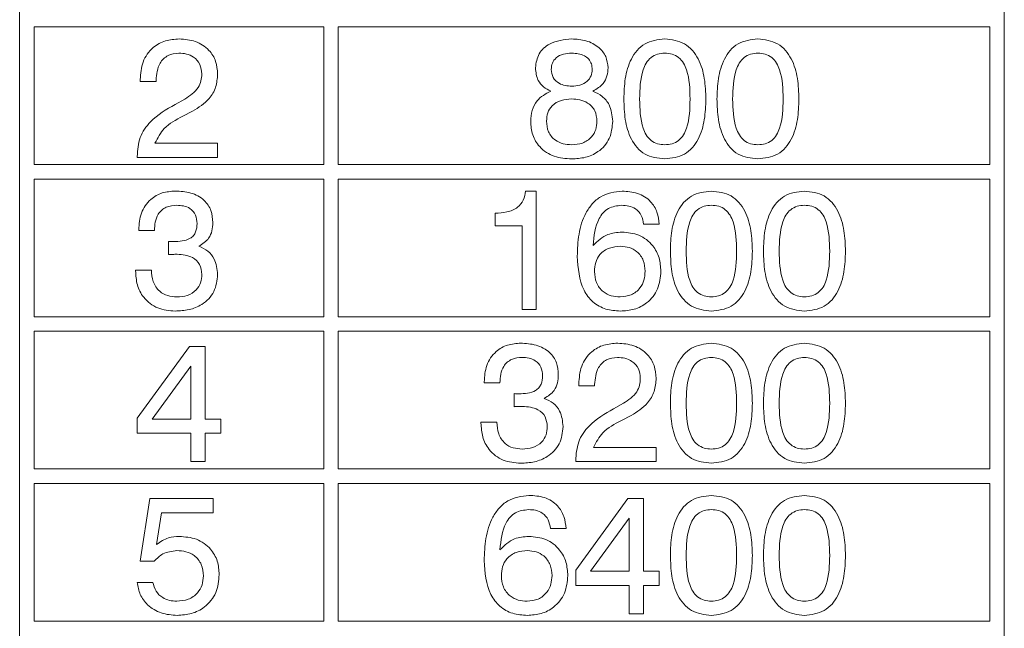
# Model space of a CAD drawing. Header units: millimetres. Extents: x 28 to 178, y 29 to 265.
# Tile 13 of 92: x 52 to 66, y 129 to 137. Entities that reach past the tile are written whole.
import ezdxf

# ---------------------------------------------------------------- set-up
doc = ezdxf.new("R2010")
doc.units = ezdxf.units.MM
doc.layers.add('TEXT', color=4, linetype='Continuous', lineweight=5)

msp = doc.modelspace()

# ---------------------------------------------------------------- linework, layer by layer
at = {"layer": 'TEXT'}
for p, q in [((52.144, 144.112), (52.144, 120.212)), ((65.744, 120.212), (65.744, 144.112)), ((52.344, 137.012), (56.344, 137.012)), ((52.344, 137.012), (52.344, 135.112)), ((56.344, 137.012), (56.344, 135.112)), ((56.544, 135.112), (56.544, 137.012)), ((56.544, 137.012), (65.544, 137.012)), ((65.544, 135.112), (65.544, 137.012)), ((53.81, 136.258), (53.81, 136.286)), ((54.028, 136.277), (54.028, 136.258)), ((54.028, 136.258), (53.81, 136.258)), ((54.29, 135.941), (54.426, 136.017)), ((54.533, 135.849), (54.398, 135.779)), ((54.013, 135.408), (54.878, 135.408)), ((54.878, 135.408), (54.878, 135.212)), ((53.767, 135.212), (53.767, 135.225)), ((54.878, 135.212), (53.767, 135.212)), ((56.344, 135.112), (52.344, 135.112)), ((65.544, 135.112), (56.544, 135.112)), ((52.344, 134.912), (56.344, 134.912)), ((52.344, 134.912), (52.344, 133.012)), ((56.344, 134.912), (56.344, 133.012)), ((56.544, 133.012), (56.544, 134.912)), ((56.544, 134.912), (65.544, 134.912)), ((65.544, 133.012), (65.544, 134.912)), ((59.132, 134.747), (59.279, 134.747)), ((59.279, 134.747), (59.279, 133.112)), ((58.712, 134.267), (58.712, 134.441)), ((59.083, 134.267), (58.712, 134.267)), ((59.083, 133.112), (59.083, 134.267)), ((60.979, 134.289), (60.761, 134.289)), ((53.789, 134.202), (53.789, 134.213)), ((54.007, 134.202), (53.789, 134.202)), ((54.201, 133.87), (54.202, 134.051)), ((54.209, 133.871), (54.201, 133.87)), ((53.745, 133.657), (53.963, 133.657)), ((53.745, 133.645), (53.745, 133.657)), ((56.344, 133.012), (52.344, 133.012)), ((65.544, 133.012), (56.544, 133.012)), ((59.279, 133.112), (59.083, 133.112)), ((52.344, 132.812), (52.344, 130.912)), ((52.344, 132.812), (56.344, 132.812)), ((56.344, 132.812), (56.344, 130.912)), ((56.544, 130.912), (56.544, 132.812)), ((56.544, 132.812), (65.544, 132.812)), ((65.544, 130.912), (65.544, 132.812)), ((53.767, 131.612), (54.488, 132.603)), ((54.488, 132.603), (54.704, 132.603)), ((54.704, 132.603), (54.704, 131.6)), ((54.508, 132.33), (53.972, 131.6)), ((54.508, 131.6), (54.508, 132.33)), ((58.56, 132.102), (58.56, 132.113)), ((58.778, 132.102), (58.56, 132.102)), ((59.867, 132.058), (59.867, 132.086)), ((60.085, 132.058), (59.867, 132.058)), ((60.085, 132.077), (60.085, 132.058)), ((58.973, 131.77), (58.974, 131.951)), ((60.347, 131.741), (60.483, 131.817)), ((58.98, 131.771), (58.973, 131.77)), ((60.59, 131.649), (60.455, 131.579)), ((53.767, 131.404), (53.767, 131.612)), ((53.972, 131.6), (54.508, 131.6)), ((54.704, 131.6), (54.922, 131.6)), ((54.922, 131.6), (54.922, 131.404)), ((58.516, 131.557), (58.734, 131.557)), ((58.516, 131.545), (58.516, 131.557)), ((54.508, 131.404), (53.767, 131.404)), ((54.508, 131.012), (54.508, 131.404)), ((54.704, 131.404), (54.704, 131.012)), ((54.922, 131.404), (54.704, 131.404)), ((60.07, 131.208), (60.935, 131.208)), ((60.935, 131.208), (60.935, 131.012)), ((54.704, 131.012), (54.508, 131.012)), ((59.824, 131.012), (59.824, 131.025)), ((60.935, 131.012), (59.824, 131.012)), ((56.344, 130.912), (52.344, 130.912)), ((65.544, 130.912), (56.544, 130.912)), ((52.344, 130.712), (52.344, 128.812)), ((52.344, 130.712), (56.344, 130.712)), ((56.344, 130.712), (56.344, 128.812)), ((56.544, 130.712), (65.544, 130.712)), ((56.544, 128.812), (56.544, 130.712)), ((65.544, 128.812), (65.544, 130.712)), ((53.81, 129.639), (53.944, 130.503)), ((53.944, 130.503), (54.815, 130.503)), ((54.815, 130.503), (54.815, 130.307)), ((59.824, 129.512), (60.545, 130.503)), ((60.545, 130.503), (60.761, 130.503)), ((60.761, 130.503), (60.761, 129.5)), ((54.101, 130.307), (54.035, 129.87)), ((54.815, 130.307), (54.101, 130.307)), ((60.565, 130.23), (60.029, 129.5)), ((60.565, 129.5), (60.565, 130.23)), ((59.693, 130.089), (59.475, 130.089)), ((54.003, 129.639), (53.81, 129.639)), ((59.824, 129.304), (59.824, 129.512)), ((60.029, 129.5), (60.565, 129.5)), ((60.761, 129.5), (60.979, 129.5)), ((60.979, 129.5), (60.979, 129.304)), ((53.767, 129.346), (53.985, 129.346)), ((60.565, 129.304), (59.824, 129.304)), ((60.565, 128.912), (60.565, 129.304)), ((60.761, 129.304), (60.761, 128.912)), ((60.979, 129.304), (60.761, 129.304)), ((56.344, 128.812), (52.344, 128.812)), ((65.544, 128.812), (56.544, 128.812)), ((60.761, 128.912), (60.565, 128.912))]:
    msp.add_line(p, q, dxfattribs=at)
for points, knots in [([(53.81, 136.286), (53.816, 136.369), (53.828, 136.533), (53.965, 136.73), (54.154, 136.834), (54.283, 136.842), (54.348, 136.847)], [0, 0, 0, 0, 0.280453, 0.559364, 0.779308, 1, 1, 1, 1]), ([(54.348, 136.847), (54.424, 136.841), (54.575, 136.83), (54.758, 136.71), (54.864, 136.541), (54.874, 136.422), (54.878, 136.362)], [0, 0, 0, 0, 0.28044, 0.559681, 0.779594, 1, 1, 1, 1]), ([(59.268, 136.449), (59.278, 136.517), (59.297, 136.651), (59.49, 136.819), (59.662, 136.836), (59.768, 136.847)], [0, 0, 0, 0, 0.2796423, 0.5599642, 1, 1, 1, 1]), ([(59.768, 136.847), (59.835, 136.843), (59.969, 136.834), (60.139, 136.746), (60.253, 136.608), (60.265, 136.502), (60.271, 136.449)], [0, 0, 0, 0, 0.2808778, 0.5606279, 0.7803119, 1, 1, 1, 1]), ([(60.489, 136.017), (60.492, 136.111), (60.498, 136.3), (60.563, 136.532), (60.667, 136.691), (60.814, 136.818), (60.958, 136.835), (61.054, 136.847)], [0, 0, 0, 0, 0.250948, 0.501239, 0.626587, 0.751759, 1, 1, 1, 1]), ([(61.054, 136.847), (61.15, 136.835), (61.294, 136.819), (61.441, 136.692), (61.546, 136.533), (61.612, 136.301), (61.619, 136.111), (61.622, 136.017)], [0, 0, 0, 0, 0.248318, 0.373488, 0.498826, 0.749058, 1, 1, 1, 1]), ([(61.775, 136.017), (61.778, 136.111), (61.784, 136.3), (61.849, 136.532), (61.953, 136.691), (62.099, 136.818), (62.244, 136.835), (62.339, 136.847)], [0, 0, 0, 0, 0.250948, 0.50124, 0.626587, 0.751759, 1, 1, 1, 1]), ([(62.339, 136.847), (62.436, 136.835), (62.58, 136.819), (62.727, 136.692), (62.832, 136.533), (62.898, 136.301), (62.905, 136.111), (62.908, 136.017)], [0, 0, 0, 0, 0.248321, 0.37349, 0.498826, 0.749058, 1, 1, 1, 1]), ([(54.343, 136.65), (54.291, 136.645), (54.187, 136.634), (54.048, 136.493), (54.036, 136.359), (54.028, 136.277)], [0, 0, 0, 0, 0.280567, 0.560266, 1, 1, 1, 1]), ([(54.66, 136.364), (54.656, 136.409), (54.646, 136.5), (54.557, 136.597), (54.449, 136.645), (54.378, 136.648), (54.343, 136.65)], [0, 0, 0, 0, 0.2796096, 0.5585464, 0.7790478, 1, 1, 1, 1]), ([(59.769, 136.65), (59.731, 136.648), (59.655, 136.644), (59.556, 136.597), (59.494, 136.516), (59.489, 136.456), (59.486, 136.425)], [0, 0, 0, 0, 0.281055, 0.560494, 0.77991, 1, 1, 1, 1]), ([(60.053, 136.425), (60.051, 136.451), (60.047, 136.502), (60.007, 136.57), (59.918, 136.639), (59.831, 136.646), (59.769, 136.65)], [0, 0, 0, 0, 0.187235, 0.374019, 0.561157, 1, 1, 1, 1]), ([(61.055, 136.65), (61.021, 136.648), (60.953, 136.643), (60.86, 136.594), (60.794, 136.515), (60.714, 136.326), (60.71, 136.154), (60.707, 136.017)], [0, 0, 0, 0, 0.125084, 0.249873, 0.374796, 0.500052, 1, 1, 1, 1]), ([(61.404, 136.017), (61.401, 136.154), (61.397, 136.326), (61.317, 136.516), (61.251, 136.595), (61.158, 136.644), (61.089, 136.648), (61.055, 136.65)], [0, 0, 0, 0, 0.499907, 0.625169, 0.750087, 0.874873, 1, 1, 1, 1]), ([(62.341, 136.65), (62.307, 136.648), (62.239, 136.643), (62.146, 136.594), (62.08, 136.515), (61.999, 136.326), (61.996, 136.154), (61.992, 136.017)], [0, 0, 0, 0, 0.1250796, 0.2498698, 0.3747933, 0.5000498, 1, 1, 1, 1]), ([(62.69, 136.017), (62.687, 136.154), (62.683, 136.326), (62.603, 136.516), (62.537, 136.595), (62.443, 136.644), (62.375, 136.648), (62.341, 136.65)], [0, 0, 0, 0, 0.499906, 0.625166, 0.750088, 0.874873, 1, 1, 1, 1]), ([(59.48, 136.126), (59.446, 136.144), (59.377, 136.179), (59.285, 136.288), (59.274, 136.388), (59.268, 136.449)], [0, 0, 0, 0, 0.281035, 0.561352, 1, 1, 1, 1]), ([(59.486, 136.425), (59.491, 136.387), (59.501, 136.309), (59.609, 136.209), (59.709, 136.199), (59.769, 136.193)], [0, 0, 0, 0, 0.280024, 0.560304, 1, 1, 1, 1]), ([(59.769, 136.193), (59.808, 136.195), (59.885, 136.2), (59.982, 136.253), (60.044, 136.334), (60.05, 136.395), (60.053, 136.425)], [0, 0, 0, 0, 0.2807894, 0.5603107, 0.77995, 1, 1, 1, 1]), ([(60.271, 136.449), (60.268, 136.411), (60.264, 136.335), (60.201, 136.207), (60.115, 136.157), (60.062, 136.126)], [0, 0, 0, 0, 0.2811494, 0.5614828, 1, 1, 1, 1]), ([(54.426, 136.017), (54.496, 136.063), (54.594, 136.128), (54.654, 136.266), (54.658, 136.331), (54.66, 136.364)], [0, 0, 0, 0, 0.558125, 0.779014, 1, 1, 1, 1]), ([(54.878, 136.362), (54.874, 136.301), (54.864, 136.179), (54.75, 135.983), (54.616, 135.9), (54.533, 135.849)], [0, 0, 0, 0, 0.2802902, 0.5602157, 1, 1, 1, 1]), ([(59.203, 135.711), (59.206, 135.761), (59.213, 135.86), (59.295, 136.026), (59.41, 136.088), (59.48, 136.126)], [0, 0, 0, 0, 0.28129, 0.561759, 1, 1, 1, 1]), ([(59.768, 136.018), (59.719, 136.015), (59.621, 136.009), (59.499, 135.938), (59.429, 135.829), (59.424, 135.752), (59.421, 135.713)], [0, 0, 0, 0, 0.280765, 0.559831, 0.779573, 1, 1, 1, 1]), ([(60.118, 135.713), (60.113, 135.763), (60.103, 135.862), (60.002, 135.965), (59.884, 136.012), (59.807, 136.016), (59.768, 136.018)], [0, 0, 0, 0, 0.279546, 0.558274, 0.778817, 1, 1, 1, 1]), ([(60.062, 136.126), (60.107, 136.104), (60.196, 136.061), (60.315, 135.919), (60.328, 135.79), (60.336, 135.711)], [0, 0, 0, 0, 0.280916, 0.561167, 1, 1, 1, 1]), ([(61.054, 135.19), (60.958, 135.201), (60.814, 135.218), (60.668, 135.344), (60.563, 135.502), (60.498, 135.734), (60.492, 135.922), (60.489, 136.017)], [0, 0, 0, 0, 0.248328, 0.373504, 0.498831, 0.749082, 1, 1, 1, 1]), ([(60.707, 136.017), (60.71, 135.88), (60.714, 135.708), (60.794, 135.52), (60.861, 135.442), (60.954, 135.393), (61.021, 135.389), (61.055, 135.386)], [0, 0, 0, 0, 0.4998948, 0.6251518, 0.7500763, 0.874876, 1, 1, 1, 1]), ([(61.622, 136.017), (61.619, 135.922), (61.612, 135.733), (61.546, 135.501), (61.441, 135.343), (61.294, 135.217), (61.15, 135.201), (61.054, 135.19)], [0, 0, 0, 0, 0.250903, 0.501091, 0.626419, 0.751615, 1, 1, 1, 1]), ([(61.055, 135.386), (61.089, 135.389), (61.157, 135.393), (61.25, 135.441), (61.317, 135.52), (61.397, 135.708), (61.401, 135.88), (61.404, 136.017)], [0, 0, 0, 0, 0.1251074, 0.2499646, 0.3749001, 0.500146, 1, 1, 1, 1]), ([(62.339, 135.19), (62.244, 135.201), (62.1, 135.218), (61.954, 135.344), (61.849, 135.502), (61.784, 135.734), (61.778, 135.922), (61.775, 136.017)], [0, 0, 0, 0, 0.248326, 0.373504, 0.49883, 0.749081, 1, 1, 1, 1]), ([(61.992, 136.017), (61.996, 135.88), (61.999, 135.708), (62.08, 135.52), (62.147, 135.442), (62.239, 135.393), (62.307, 135.389), (62.341, 135.386)], [0, 0, 0, 0, 0.499895, 0.625152, 0.750076, 0.87488, 1, 1, 1, 1]), ([(62.908, 136.017), (62.905, 135.922), (62.898, 135.733), (62.832, 135.501), (62.727, 135.343), (62.58, 135.217), (62.435, 135.201), (62.339, 135.19)], [0, 0, 0, 0, 0.2509031, 0.5010911, 0.6264168, 0.7516148, 1, 1, 1, 1]), ([(62.341, 135.386), (62.375, 135.389), (62.443, 135.393), (62.536, 135.441), (62.603, 135.52), (62.683, 135.708), (62.687, 135.88), (62.69, 136.017)], [0, 0, 0, 0, 0.125107, 0.249968, 0.374903, 0.500148, 1, 1, 1, 1]), ([(53.767, 135.225), (53.774, 135.314), (53.787, 135.49), (53.973, 135.759), (54.17, 135.872), (54.29, 135.941)], [0, 0, 0, 0, 0.2799965, 0.5591983, 1, 1, 1, 1]), ([(54.398, 135.779), (54.304, 135.73), (54.138, 135.645), (54.051, 135.48), (54.013, 135.408)], [0, 0, 0, 0, 0.562605, 1, 1, 1, 1]), ([(59.768, 135.19), (59.686, 135.196), (59.524, 135.207), (59.327, 135.336), (59.217, 135.519), (59.207, 135.647), (59.203, 135.711)], [0, 0, 0, 0, 0.280486, 0.559574, 0.779478, 1, 1, 1, 1]), ([(59.421, 135.713), (59.425, 135.662), (59.434, 135.561), (59.529, 135.447), (59.649, 135.393), (59.728, 135.389), (59.768, 135.386)], [0, 0, 0, 0, 0.279996, 0.5587, 0.778997, 1, 1, 1, 1]), ([(59.768, 135.386), (59.819, 135.39), (59.92, 135.397), (60.043, 135.478), (60.11, 135.594), (60.115, 135.673), (60.118, 135.713)], [0, 0, 0, 0, 0.2804708, 0.5595664, 0.7794658, 1, 1, 1, 1]), ([(60.336, 135.711), (60.328, 135.629), (60.312, 135.465), (60.153, 135.287), (59.96, 135.201), (59.832, 135.194), (59.768, 135.19)], [0, 0, 0, 0, 0.2797089, 0.558613, 0.7790382, 1, 1, 1, 1]), ([(53.789, 134.213), (53.794, 134.291), (53.806, 134.446), (53.933, 134.632), (54.11, 134.734), (54.232, 134.742), (54.293, 134.747)], [0, 0, 0, 0, 0.280391, 0.5594, 0.779367, 1, 1, 1, 1]), ([(54.293, 134.747), (54.365, 134.743), (54.509, 134.735), (54.692, 134.64), (54.8, 134.481), (54.809, 134.368), (54.813, 134.311)], [0, 0, 0, 0, 0.280904, 0.56016, 0.779706, 1, 1, 1, 1]), ([(58.712, 134.441), (58.766, 134.444), (58.874, 134.449), (59.02, 134.505), (59.11, 134.62), (59.125, 134.704), (59.132, 134.747)], [0, 0, 0, 0, 0.281056, 0.560318, 0.779651, 1, 1, 1, 1]), ([(59.846, 133.846), (59.849, 133.948), (59.857, 134.153), (59.933, 134.404), (60.048, 134.574), (60.205, 134.713), (60.361, 134.733), (60.465, 134.747)], [0, 0, 0, 0, 0.250932, 0.501231, 0.626633, 0.751873, 1, 1, 1, 1]), ([(60.465, 134.747), (60.537, 134.742), (60.682, 134.733), (60.86, 134.622), (60.957, 134.458), (60.972, 134.345), (60.979, 134.289)], [0, 0, 0, 0, 0.280511, 0.559387, 0.779359, 1, 1, 1, 1]), ([(61.132, 133.917), (61.135, 134.011), (61.141, 134.2), (61.206, 134.432), (61.31, 134.591), (61.457, 134.718), (61.601, 134.735), (61.697, 134.747)], [0, 0, 0, 0, 0.250948, 0.50124, 0.626586, 0.751759, 1, 1, 1, 1]), ([(61.697, 134.747), (61.793, 134.735), (61.937, 134.719), (62.084, 134.592), (62.189, 134.433), (62.255, 134.201), (62.262, 134.011), (62.265, 133.917)], [0, 0, 0, 0, 0.248321, 0.373488, 0.498826, 0.749058, 1, 1, 1, 1]), ([(62.417, 133.917), (62.421, 134.011), (62.427, 134.2), (62.492, 134.432), (62.596, 134.591), (62.742, 134.718), (62.887, 134.735), (62.982, 134.747)], [0, 0, 0, 0, 0.250948, 0.50124, 0.626586, 0.751762, 1, 1, 1, 1]), ([(62.982, 134.747), (63.078, 134.735), (63.223, 134.719), (63.37, 134.592), (63.475, 134.433), (63.541, 134.201), (63.548, 134.011), (63.551, 133.917)], [0, 0, 0, 0, 0.24832, 0.37349, 0.498827, 0.749058, 1, 1, 1, 1]), ([(54.314, 134.55), (54.264, 134.547), (54.164, 134.539), (54.053, 134.441), (54.012, 134.319), (54.008, 134.241), (54.007, 134.202)], [0, 0, 0, 0, 0.280225, 0.558002, 0.778615, 1, 1, 1, 1]), ([(54.595, 134.298), (54.592, 134.339), (54.585, 134.419), (54.507, 134.509), (54.409, 134.546), (54.346, 134.549), (54.314, 134.55)], [0, 0, 0, 0, 0.279973, 0.558283, 0.778796, 1, 1, 1, 1]), ([(60.459, 134.55), (60.395, 134.543), (60.298, 134.532), (60.199, 134.447), (60.092, 134.288), (60.076, 134.126), (60.064, 133.997)], [0, 0, 0, 0, 0.248941, 0.3744111, 0.500031, 1, 1, 1, 1]), ([(60.761, 134.289), (60.754, 134.331), (60.741, 134.414), (60.66, 134.506), (60.558, 134.546), (60.492, 134.549), (60.459, 134.55)], [0, 0, 0, 0, 0.28026, 0.558794, 0.779087, 1, 1, 1, 1]), ([(61.698, 134.55), (61.664, 134.548), (61.596, 134.543), (61.503, 134.494), (61.437, 134.415), (61.357, 134.226), (61.353, 134.054), (61.35, 133.917)], [0, 0, 0, 0, 0.12508, 0.249871, 0.374795, 0.500049, 1, 1, 1, 1]), ([(62.047, 133.917), (62.044, 134.054), (62.04, 134.226), (61.96, 134.416), (61.894, 134.495), (61.801, 134.544), (61.732, 134.548), (61.698, 134.55)], [0, 0, 0, 0, 0.499906, 0.6251679, 0.750088, 0.8748731, 1, 1, 1, 1]), ([(62.984, 134.55), (62.95, 134.548), (62.882, 134.543), (62.789, 134.494), (62.723, 134.415), (62.642, 134.226), (62.639, 134.054), (62.635, 133.917)], [0, 0, 0, 0, 0.12508, 0.249871, 0.374795, 0.500049, 1, 1, 1, 1]), ([(63.333, 133.917), (63.33, 134.054), (63.326, 134.226), (63.246, 134.416), (63.18, 134.495), (63.086, 134.544), (63.018, 134.548), (62.984, 134.55)], [0, 0, 0, 0, 0.499904, 0.6251654, 0.750085, 0.8748737, 1, 1, 1, 1]), ([(54.271, 134.049), (54.31, 134.05), (54.388, 134.053), (54.485, 134.08), (54.547, 134.13), (54.588, 134.199), (54.592, 134.258), (54.595, 134.298)], [0, 0, 0, 0, 0.250796, 0.50053, 0.625569, 0.750579, 1, 1, 1, 1]), ([(54.813, 134.311), (54.811, 134.274), (54.806, 134.199), (54.753, 134.07), (54.67, 134.017), (54.619, 133.985)], [0, 0, 0, 0, 0.2814178, 0.5622314, 1, 1, 1, 1]), ([(60.064, 133.997), (60.127, 134.056), (60.241, 134.163), (60.395, 134.175), (60.463, 134.18)], [0, 0, 0, 0, 0.558416, 1, 1, 1, 1]), ([(60.463, 134.18), (60.544, 134.173), (60.705, 134.158), (60.889, 134.014), (60.988, 133.828), (60.997, 133.702), (61.001, 133.638)], [0, 0, 0, 0, 0.279989, 0.559145, 0.779292, 1, 1, 1, 1]), ([(54.202, 134.051), (54.215, 134.05), (54.238, 134.049), (54.261, 134.049), (54.271, 134.049)], [0, 0, 0, 0, 0.559984, 1, 1, 1, 1]), ([(54.619, 133.985), (54.662, 133.966), (54.748, 133.927), (54.858, 133.791), (54.871, 133.67), (54.878, 133.595)], [0, 0, 0, 0, 0.2809, 0.561109, 1, 1, 1, 1]), ([(60.446, 133.984), (60.393, 133.98), (60.286, 133.973), (60.158, 133.886), (60.092, 133.763), (60.086, 133.679), (60.084, 133.637)], [0, 0, 0, 0, 0.280507, 0.559256, 0.779276, 1, 1, 1, 1]), ([(60.783, 133.639), (60.779, 133.69), (60.77, 133.792), (60.683, 133.911), (60.566, 133.975), (60.486, 133.981), (60.446, 133.984)], [0, 0, 0, 0, 0.280271, 0.559273, 0.779344, 1, 1, 1, 1]), ([(54.318, 133.875), (54.298, 133.874), (54.261, 133.873), (54.225, 133.872), (54.209, 133.871)], [0, 0, 0, 0, 0.559992, 1, 1, 1, 1]), ([(54.66, 133.597), (54.655, 133.644), (54.645, 133.738), (54.514, 133.86), (54.392, 133.869), (54.318, 133.875)], [0, 0, 0, 0, 0.280254, 0.559685, 1, 1, 1, 1]), ([(60.441, 133.09), (60.373, 133.095), (60.237, 133.104), (60.053, 133.207), (59.873, 133.45), (59.857, 133.683), (59.846, 133.846)], [0, 0, 0, 0, 0.187309, 0.373998, 0.560971, 1, 1, 1, 1]), ([(61.697, 133.09), (61.601, 133.101), (61.457, 133.118), (61.311, 133.244), (61.206, 133.402), (61.141, 133.634), (61.135, 133.822), (61.132, 133.917)], [0, 0, 0, 0, 0.248326, 0.373504, 0.49883, 0.749081, 1, 1, 1, 1]), ([(61.35, 133.917), (61.353, 133.78), (61.356, 133.608), (61.437, 133.42), (61.504, 133.342), (61.596, 133.293), (61.664, 133.289), (61.698, 133.286)], [0, 0, 0, 0, 0.499895, 0.625152, 0.750076, 0.87488, 1, 1, 1, 1]), ([(62.265, 133.917), (62.262, 133.822), (62.255, 133.633), (62.189, 133.401), (62.084, 133.243), (61.937, 133.117), (61.792, 133.101), (61.697, 133.09)], [0, 0, 0, 0, 0.2509031, 0.5010911, 0.6264168, 0.7516148, 1, 1, 1, 1]), ([(61.698, 133.286), (61.732, 133.289), (61.8, 133.293), (61.893, 133.341), (61.96, 133.42), (62.04, 133.608), (62.044, 133.78), (62.047, 133.917)], [0, 0, 0, 0, 0.125107, 0.249968, 0.3749, 0.500148, 1, 1, 1, 1]), ([(62.982, 133.09), (62.887, 133.101), (62.743, 133.118), (62.597, 133.244), (62.492, 133.402), (62.427, 133.634), (62.421, 133.822), (62.417, 133.917)], [0, 0, 0, 0, 0.248326, 0.373502, 0.498829, 0.749081, 1, 1, 1, 1]), ([(62.635, 133.917), (62.639, 133.78), (62.642, 133.608), (62.723, 133.42), (62.79, 133.342), (62.882, 133.293), (62.95, 133.289), (62.984, 133.286)], [0, 0, 0, 0, 0.499895, 0.625154, 0.750076, 0.87488, 1, 1, 1, 1]), ([(63.551, 133.917), (63.548, 133.822), (63.541, 133.633), (63.475, 133.401), (63.37, 133.243), (63.223, 133.117), (63.078, 133.101), (62.982, 133.09)], [0, 0, 0, 0, 0.250903, 0.501091, 0.626417, 0.751612, 1, 1, 1, 1]), ([(62.984, 133.286), (63.018, 133.289), (63.086, 133.293), (63.179, 133.341), (63.246, 133.42), (63.326, 133.608), (63.33, 133.78), (63.333, 133.917)], [0, 0, 0, 0, 0.125107, 0.249968, 0.374903, 0.500148, 1, 1, 1, 1]), ([(54.293, 133.09), (54.21, 133.097), (54.045, 133.111), (53.855, 133.258), (53.757, 133.451), (53.749, 133.58), (53.745, 133.645)], [0, 0, 0, 0, 0.280114, 0.559015, 0.779195, 1, 1, 1, 1]), ([(53.963, 133.657), (53.968, 133.603), (53.977, 133.495), (54.061, 133.362), (54.187, 133.294), (54.272, 133.289), (54.314, 133.286)], [0, 0, 0, 0, 0.280694, 0.559402, 0.779274, 1, 1, 1, 1]), ([(54.878, 133.595), (54.869, 133.513), (54.851, 133.349), (54.681, 133.179), (54.485, 133.1), (54.357, 133.094), (54.293, 133.09)], [0, 0, 0, 0, 0.2793618, 0.5583317, 0.7789144, 1, 1, 1, 1]), ([(54.314, 133.286), (54.364, 133.289), (54.462, 133.296), (54.584, 133.369), (54.652, 133.48), (54.658, 133.558), (54.66, 133.597)], [0, 0, 0, 0, 0.280656, 0.559742, 0.77951, 1, 1, 1, 1]), ([(60.084, 133.637), (60.088, 133.584), (60.097, 133.479), (60.191, 133.357), (60.314, 133.294), (60.397, 133.289), (60.439, 133.286)], [0, 0, 0, 0, 0.280146, 0.559016, 0.779227, 1, 1, 1, 1]), ([(60.439, 133.286), (60.491, 133.291), (60.595, 133.301), (60.713, 133.396), (60.775, 133.517), (60.78, 133.599), (60.783, 133.639)], [0, 0, 0, 0, 0.279949, 0.559038, 0.779238, 1, 1, 1, 1]), ([(61.001, 133.638), (60.993, 133.556), (60.978, 133.39), (60.827, 133.203), (60.636, 133.103), (60.506, 133.095), (60.441, 133.09)], [0, 0, 0, 0, 0.279904, 0.559105, 0.779286, 1, 1, 1, 1]), ([(58.56, 132.113), (58.566, 132.191), (58.577, 132.346), (58.704, 132.532), (58.881, 132.634), (59.003, 132.642), (59.064, 132.647)], [0, 0, 0, 0, 0.280389, 0.5594, 0.779366, 1, 1, 1, 1]), ([(59.064, 132.647), (59.136, 132.643), (59.28, 132.635), (59.464, 132.54), (59.571, 132.381), (59.58, 132.268), (59.584, 132.211)], [0, 0, 0, 0, 0.280904, 0.560161, 0.779706, 1, 1, 1, 1]), ([(59.867, 132.086), (59.873, 132.169), (59.885, 132.333), (60.022, 132.53), (60.211, 132.634), (60.34, 132.642), (60.405, 132.647)], [0, 0, 0, 0, 0.2804511, 0.5593644, 0.779308, 1, 1, 1, 1]), ([(60.405, 132.647), (60.481, 132.641), (60.632, 132.63), (60.815, 132.51), (60.921, 132.341), (60.931, 132.222), (60.935, 132.162)], [0, 0, 0, 0, 0.2804413, 0.5596787, 0.7795918, 1, 1, 1, 1]), ([(61.132, 131.817), (61.135, 131.911), (61.141, 132.1), (61.206, 132.332), (61.31, 132.491), (61.457, 132.618), (61.601, 132.635), (61.697, 132.647)], [0, 0, 0, 0, 0.250948, 0.50124, 0.626587, 0.75176, 1, 1, 1, 1]), ([(61.697, 132.647), (61.793, 132.635), (61.937, 132.619), (62.084, 132.492), (62.189, 132.333), (62.255, 132.101), (62.262, 131.911), (62.265, 131.817)], [0, 0, 0, 0, 0.248321, 0.373487, 0.498826, 0.749058, 1, 1, 1, 1]), ([(62.417, 131.817), (62.421, 131.911), (62.427, 132.1), (62.492, 132.332), (62.596, 132.491), (62.742, 132.618), (62.887, 132.635), (62.982, 132.647)], [0, 0, 0, 0, 0.250948, 0.50124, 0.626587, 0.751763, 1, 1, 1, 1]), ([(62.982, 132.647), (63.078, 132.635), (63.223, 132.619), (63.37, 132.492), (63.475, 132.333), (63.541, 132.101), (63.548, 131.911), (63.551, 131.817)], [0, 0, 0, 0, 0.24832, 0.373488, 0.498827, 0.749058, 1, 1, 1, 1]), ([(59.085, 132.45), (59.035, 132.447), (58.935, 132.439), (58.825, 132.341), (58.783, 132.219), (58.779, 132.141), (58.778, 132.102)], [0, 0, 0, 0, 0.280224, 0.557999, 0.778615, 1, 1, 1, 1]), ([(59.366, 132.198), (59.363, 132.239), (59.356, 132.319), (59.278, 132.409), (59.18, 132.446), (59.117, 132.449), (59.085, 132.45)], [0, 0, 0, 0, 0.279975, 0.5582857, 0.7787952, 1, 1, 1, 1]), ([(60.4, 132.45), (60.348, 132.445), (60.244, 132.434), (60.105, 132.293), (60.093, 132.159), (60.085, 132.077)], [0, 0, 0, 0, 0.280565, 0.560264, 1, 1, 1, 1]), ([(60.717, 132.164), (60.713, 132.209), (60.703, 132.3), (60.614, 132.397), (60.506, 132.445), (60.435, 132.448), (60.4, 132.45)], [0, 0, 0, 0, 0.27961, 0.55855, 0.779048, 1, 1, 1, 1]), ([(61.698, 132.45), (61.664, 132.448), (61.596, 132.443), (61.503, 132.394), (61.437, 132.315), (61.357, 132.126), (61.353, 131.954), (61.35, 131.817)], [0, 0, 0, 0, 0.12508, 0.249871, 0.374795, 0.500049, 1, 1, 1, 1]), ([(62.047, 131.817), (62.044, 131.954), (62.04, 132.126), (61.96, 132.316), (61.894, 132.395), (61.801, 132.444), (61.732, 132.448), (61.698, 132.45)], [0, 0, 0, 0, 0.499906, 0.6251679, 0.750088, 0.8748731, 1, 1, 1, 1]), ([(62.984, 132.45), (62.95, 132.448), (62.882, 132.443), (62.789, 132.394), (62.723, 132.315), (62.642, 132.126), (62.639, 131.954), (62.635, 131.817)], [0, 0, 0, 0, 0.12508, 0.249871, 0.374795, 0.500049, 1, 1, 1, 1]), ([(63.333, 131.817), (63.33, 131.954), (63.326, 132.126), (63.246, 132.316), (63.18, 132.395), (63.086, 132.444), (63.018, 132.448), (62.984, 132.45)], [0, 0, 0, 0, 0.499904, 0.6251654, 0.750085, 0.8748737, 1, 1, 1, 1]), ([(59.042, 131.949), (59.081, 131.95), (59.159, 131.953), (59.256, 131.98), (59.318, 132.03), (59.359, 132.099), (59.363, 132.158), (59.366, 132.198)], [0, 0, 0, 0, 0.250792, 0.500527, 0.625566, 0.750578, 1, 1, 1, 1]), ([(59.584, 132.211), (59.582, 132.174), (59.578, 132.099), (59.524, 131.97), (59.441, 131.917), (59.39, 131.885)], [0, 0, 0, 0, 0.281418, 0.562234, 1, 1, 1, 1]), ([(60.483, 131.817), (60.553, 131.863), (60.651, 131.928), (60.711, 132.066), (60.715, 132.131), (60.717, 132.164)], [0, 0, 0, 0, 0.558127, 0.779014, 1, 1, 1, 1]), ([(60.935, 132.162), (60.931, 132.101), (60.921, 131.979), (60.807, 131.783), (60.673, 131.7), (60.59, 131.649)], [0, 0, 0, 0, 0.28029, 0.560218, 1, 1, 1, 1]), ([(58.974, 131.951), (58.986, 131.95), (59.009, 131.949), (59.032, 131.949), (59.042, 131.949)], [0, 0, 0, 0, 0.559984, 1, 1, 1, 1]), ([(59.39, 131.885), (59.433, 131.866), (59.519, 131.827), (59.63, 131.691), (59.642, 131.57), (59.65, 131.495)], [0, 0, 0, 0, 0.280896, 0.561103, 1, 1, 1, 1]), ([(61.697, 130.99), (61.601, 131.001), (61.457, 131.018), (61.311, 131.144), (61.206, 131.302), (61.141, 131.534), (61.135, 131.722), (61.132, 131.817)], [0, 0, 0, 0, 0.248326, 0.373504, 0.49883, 0.749081, 1, 1, 1, 1]), ([(61.35, 131.817), (61.353, 131.68), (61.356, 131.508), (61.437, 131.32), (61.504, 131.242), (61.596, 131.193), (61.664, 131.189), (61.698, 131.186)], [0, 0, 0, 0, 0.499895, 0.625152, 0.750076, 0.87488, 1, 1, 1, 1]), ([(62.265, 131.817), (62.262, 131.722), (62.255, 131.533), (62.189, 131.301), (62.084, 131.143), (61.937, 131.017), (61.792, 131.001), (61.697, 130.99)], [0, 0, 0, 0, 0.250903, 0.50109, 0.626417, 0.751615, 1, 1, 1, 1]), ([(61.698, 131.186), (61.732, 131.189), (61.8, 131.193), (61.893, 131.241), (61.96, 131.32), (62.04, 131.508), (62.044, 131.68), (62.047, 131.817)], [0, 0, 0, 0, 0.125107, 0.249968, 0.3749, 0.500148, 1, 1, 1, 1]), ([(62.982, 130.99), (62.887, 131.001), (62.743, 131.018), (62.597, 131.144), (62.492, 131.302), (62.427, 131.534), (62.421, 131.722), (62.417, 131.817)], [0, 0, 0, 0, 0.248326, 0.373502, 0.498829, 0.749081, 1, 1, 1, 1]), ([(62.635, 131.817), (62.639, 131.68), (62.642, 131.508), (62.723, 131.32), (62.79, 131.242), (62.882, 131.193), (62.95, 131.189), (62.984, 131.186)], [0, 0, 0, 0, 0.499895, 0.625154, 0.750076, 0.87488, 1, 1, 1, 1]), ([(63.551, 131.817), (63.548, 131.722), (63.541, 131.533), (63.475, 131.301), (63.37, 131.143), (63.223, 131.017), (63.078, 131.001), (62.982, 130.99)], [0, 0, 0, 0, 0.250903, 0.50109, 0.626417, 0.751612, 1, 1, 1, 1]), ([(62.984, 131.186), (63.018, 131.189), (63.086, 131.193), (63.179, 131.241), (63.246, 131.32), (63.326, 131.508), (63.33, 131.68), (63.333, 131.817)], [0, 0, 0, 0, 0.125107, 0.249968, 0.374903, 0.500148, 1, 1, 1, 1]), ([(59.089, 131.775), (59.069, 131.774), (59.033, 131.773), (58.996, 131.772), (58.98, 131.771)], [0, 0, 0, 0, 0.559999, 1, 1, 1, 1]), ([(59.432, 131.497), (59.427, 131.544), (59.417, 131.638), (59.285, 131.76), (59.164, 131.769), (59.089, 131.775)], [0, 0, 0, 0, 0.280254, 0.559685, 1, 1, 1, 1]), ([(59.824, 131.025), (59.831, 131.114), (59.844, 131.29), (60.03, 131.559), (60.227, 131.672), (60.347, 131.741)], [0, 0, 0, 0, 0.2799967, 0.5591985, 1, 1, 1, 1]), ([(59.064, 130.99), (58.981, 130.997), (58.816, 131.011), (58.626, 131.158), (58.528, 131.351), (58.52, 131.48), (58.516, 131.545)], [0, 0, 0, 0, 0.280116, 0.559015, 0.779195, 1, 1, 1, 1]), ([(58.734, 131.557), (58.739, 131.503), (58.748, 131.395), (58.832, 131.262), (58.958, 131.194), (59.043, 131.189), (59.086, 131.186)], [0, 0, 0, 0, 0.280692, 0.559401, 0.77928, 1, 1, 1, 1]), ([(60.455, 131.579), (60.361, 131.53), (60.195, 131.445), (60.108, 131.28), (60.07, 131.208)], [0, 0, 0, 0, 0.562606, 1, 1, 1, 1]), ([(59.65, 131.495), (59.64, 131.413), (59.622, 131.249), (59.452, 131.079), (59.256, 131), (59.128, 130.994), (59.064, 130.99)], [0, 0, 0, 0, 0.27936, 0.558333, 0.778916, 1, 1, 1, 1]), ([(59.086, 131.186), (59.135, 131.189), (59.233, 131.196), (59.355, 131.269), (59.423, 131.38), (59.429, 131.458), (59.432, 131.497)], [0, 0, 0, 0, 0.280659, 0.559746, 0.779511, 1, 1, 1, 1]), ([(58.56, 129.646), (58.564, 129.748), (58.571, 129.953), (58.647, 130.204), (58.762, 130.374), (58.919, 130.513), (59.075, 130.533), (59.179, 130.547)], [0, 0, 0, 0, 0.250932, 0.501231, 0.626631, 0.751873, 1, 1, 1, 1]), ([(59.179, 130.547), (59.251, 130.542), (59.396, 130.533), (59.574, 130.422), (59.671, 130.258), (59.686, 130.145), (59.693, 130.089)], [0, 0, 0, 0, 0.2805077, 0.559389, 0.7793573, 1, 1, 1, 1]), ([(61.132, 129.717), (61.135, 129.811), (61.141, 130), (61.206, 130.232), (61.31, 130.391), (61.457, 130.518), (61.601, 130.535), (61.697, 130.547)], [0, 0, 0, 0, 0.250948, 0.50124, 0.626587, 0.75176, 1, 1, 1, 1]), ([(61.697, 130.547), (61.793, 130.535), (61.937, 130.519), (62.084, 130.392), (62.189, 130.233), (62.255, 130.001), (62.262, 129.811), (62.265, 129.717)], [0, 0, 0, 0, 0.248321, 0.373487, 0.498824, 0.749058, 1, 1, 1, 1]), ([(62.417, 129.717), (62.421, 129.811), (62.427, 130), (62.492, 130.232), (62.596, 130.391), (62.742, 130.518), (62.887, 130.535), (62.982, 130.547)], [0, 0, 0, 0, 0.250948, 0.50124, 0.626587, 0.751763, 1, 1, 1, 1]), ([(62.982, 130.547), (63.078, 130.535), (63.223, 130.519), (63.37, 130.392), (63.475, 130.233), (63.541, 130.001), (63.548, 129.811), (63.551, 129.717)], [0, 0, 0, 0, 0.24832, 0.373488, 0.498826, 0.749058, 1, 1, 1, 1]), ([(59.173, 130.35), (59.109, 130.343), (59.012, 130.332), (58.914, 130.247), (58.807, 130.088), (58.791, 129.926), (58.778, 129.797)], [0, 0, 0, 0, 0.248942, 0.374411, 0.500031, 1, 1, 1, 1]), ([(59.475, 130.089), (59.468, 130.131), (59.455, 130.214), (59.374, 130.306), (59.272, 130.346), (59.206, 130.349), (59.173, 130.35)], [0, 0, 0, 0, 0.280261, 0.558793, 0.779086, 1, 1, 1, 1]), ([(61.698, 130.35), (61.664, 130.348), (61.596, 130.343), (61.503, 130.294), (61.437, 130.215), (61.357, 130.026), (61.353, 129.854), (61.35, 129.717)], [0, 0, 0, 0, 0.125079, 0.24987, 0.374796, 0.50005, 1, 1, 1, 1]), ([(62.047, 129.717), (62.044, 129.854), (62.04, 130.026), (61.96, 130.216), (61.894, 130.295), (61.801, 130.344), (61.732, 130.348), (61.698, 130.35)], [0, 0, 0, 0, 0.499906, 0.6251679, 0.750088, 0.8748731, 1, 1, 1, 1]), ([(62.984, 130.35), (62.95, 130.348), (62.882, 130.343), (62.789, 130.294), (62.723, 130.215), (62.642, 130.026), (62.639, 129.854), (62.635, 129.717)], [0, 0, 0, 0, 0.125079, 0.24987, 0.374796, 0.50005, 1, 1, 1, 1]), ([(63.333, 129.717), (63.33, 129.854), (63.326, 130.026), (63.246, 130.216), (63.18, 130.295), (63.086, 130.344), (63.018, 130.348), (62.984, 130.35)], [0, 0, 0, 0, 0.499904, 0.6251654, 0.750085, 0.8748737, 1, 1, 1, 1]), ([(54.035, 129.87), (54.088, 129.906), (54.183, 129.971), (54.297, 129.977), (54.348, 129.98)], [0, 0, 0, 0, 0.558769, 1, 1, 1, 1]), ([(54.348, 129.98), (54.429, 129.974), (54.59, 129.961), (54.781, 129.826), (54.887, 129.643), (54.896, 129.516), (54.9, 129.452)], [0, 0, 0, 0, 0.280327, 0.559443, 0.779441, 1, 1, 1, 1]), ([(58.778, 129.797), (58.841, 129.856), (58.955, 129.963), (59.109, 129.975), (59.177, 129.98)], [0, 0, 0, 0, 0.5584152, 1, 1, 1, 1]), ([(59.177, 129.98), (59.258, 129.973), (59.419, 129.958), (59.603, 129.814), (59.702, 129.628), (59.711, 129.502), (59.715, 129.438)], [0, 0, 0, 0, 0.27999, 0.559146, 0.779291, 1, 1, 1, 1]), ([(54.316, 129.784), (54.248, 129.776), (54.127, 129.762), (54.041, 129.677), (54.003, 129.639)], [0, 0, 0, 0, 0.559185, 1, 1, 1, 1]), ([(54.682, 129.434), (54.678, 129.488), (54.668, 129.596), (54.569, 129.718), (54.442, 129.776), (54.358, 129.781), (54.316, 129.784)], [0, 0, 0, 0, 0.280047, 0.558891, 0.779157, 1, 1, 1, 1]), ([(59.16, 129.784), (59.107, 129.78), (59.001, 129.773), (58.872, 129.686), (58.806, 129.563), (58.801, 129.479), (58.798, 129.437)], [0, 0, 0, 0, 0.280506, 0.559254, 0.779273, 1, 1, 1, 1]), ([(59.497, 129.439), (59.493, 129.49), (59.485, 129.592), (59.397, 129.711), (59.28, 129.775), (59.2, 129.781), (59.16, 129.784)], [0, 0, 0, 0, 0.280271, 0.559278, 0.779343, 1, 1, 1, 1]), ([(59.155, 128.89), (59.087, 128.895), (58.951, 128.904), (58.767, 129.007), (58.587, 129.25), (58.571, 129.483), (58.56, 129.646)], [0, 0, 0, 0, 0.187308, 0.373998, 0.560972, 1, 1, 1, 1]), ([(61.697, 128.89), (61.601, 128.901), (61.457, 128.918), (61.311, 129.044), (61.206, 129.202), (61.141, 129.434), (61.135, 129.622), (61.132, 129.717)], [0, 0, 0, 0, 0.248326, 0.373504, 0.49883, 0.749083, 1, 1, 1, 1]), ([(61.35, 129.717), (61.353, 129.58), (61.356, 129.408), (61.437, 129.22), (61.504, 129.142), (61.596, 129.093), (61.664, 129.089), (61.698, 129.086)], [0, 0, 0, 0, 0.499895, 0.625152, 0.750076, 0.87488, 1, 1, 1, 1]), ([(62.265, 129.717), (62.262, 129.622), (62.255, 129.433), (62.189, 129.201), (62.084, 129.043), (61.937, 128.917), (61.792, 128.901), (61.697, 128.89)], [0, 0, 0, 0, 0.250903, 0.50109, 0.626417, 0.751615, 1, 1, 1, 1]), ([(61.698, 129.086), (61.732, 129.089), (61.8, 129.093), (61.893, 129.141), (61.96, 129.22), (62.04, 129.408), (62.044, 129.58), (62.047, 129.717)], [0, 0, 0, 0, 0.125107, 0.249968, 0.3749, 0.500148, 1, 1, 1, 1]), ([(62.982, 128.89), (62.887, 128.901), (62.743, 128.918), (62.597, 129.044), (62.492, 129.202), (62.427, 129.434), (62.421, 129.622), (62.417, 129.717)], [0, 0, 0, 0, 0.248326, 0.373502, 0.498829, 0.749083, 1, 1, 1, 1]), ([(62.635, 129.717), (62.639, 129.58), (62.642, 129.408), (62.723, 129.22), (62.79, 129.142), (62.882, 129.093), (62.95, 129.089), (62.984, 129.086)], [0, 0, 0, 0, 0.499895, 0.625154, 0.750076, 0.87488, 1, 1, 1, 1]), ([(63.551, 129.717), (63.548, 129.622), (63.541, 129.433), (63.475, 129.201), (63.37, 129.043), (63.223, 128.917), (63.078, 128.901), (62.982, 128.89)], [0, 0, 0, 0, 0.250903, 0.50109, 0.626417, 0.751612, 1, 1, 1, 1]), ([(62.984, 129.086), (63.018, 129.089), (63.086, 129.093), (63.179, 129.141), (63.246, 129.22), (63.326, 129.408), (63.33, 129.58), (63.333, 129.717)], [0, 0, 0, 0, 0.125107, 0.249968, 0.374903, 0.500148, 1, 1, 1, 1]), ([(54.319, 128.89), (54.245, 128.896), (54.096, 128.906), (53.914, 129.017), (53.797, 129.173), (53.777, 129.289), (53.767, 129.346)], [0, 0, 0, 0, 0.280338, 0.559784, 0.779725, 1, 1, 1, 1]), ([(53.985, 129.346), (53.996, 129.304), (54.018, 129.22), (54.108, 129.134), (54.212, 129.092), (54.28, 129.088), (54.314, 129.086)], [0, 0, 0, 0, 0.279683, 0.558942, 0.779276, 1, 1, 1, 1]), ([(54.314, 129.086), (54.367, 129.09), (54.474, 129.099), (54.601, 129.188), (54.673, 129.308), (54.679, 129.392), (54.682, 129.434)], [0, 0, 0, 0, 0.28028, 0.559529, 0.779473, 1, 1, 1, 1]), ([(54.9, 129.452), (54.892, 129.367), (54.876, 129.196), (54.718, 129.004), (54.52, 128.903), (54.386, 128.895), (54.319, 128.89)], [0, 0, 0, 0, 0.279853, 0.558985, 0.77924, 1, 1, 1, 1]), ([(58.798, 129.437), (58.802, 129.384), (58.811, 129.279), (58.905, 129.157), (59.029, 129.094), (59.111, 129.089), (59.153, 129.086)], [0, 0, 0, 0, 0.280143, 0.559021, 0.779226, 1, 1, 1, 1]), ([(59.153, 129.086), (59.205, 129.091), (59.31, 129.101), (59.427, 129.196), (59.489, 129.317), (59.494, 129.399), (59.497, 129.439)], [0, 0, 0, 0, 0.279953, 0.559041, 0.779242, 1, 1, 1, 1]), ([(59.715, 129.438), (59.707, 129.356), (59.692, 129.19), (59.541, 129.003), (59.35, 128.903), (59.22, 128.895), (59.155, 128.89)], [0, 0, 0, 0, 0.279904, 0.559101, 0.779286, 1, 1, 1, 1])]:
    msp.add_open_spline(points, degree=3, knots=knots, dxfattribs=at)

doc.saveas('drawing.dxf')
